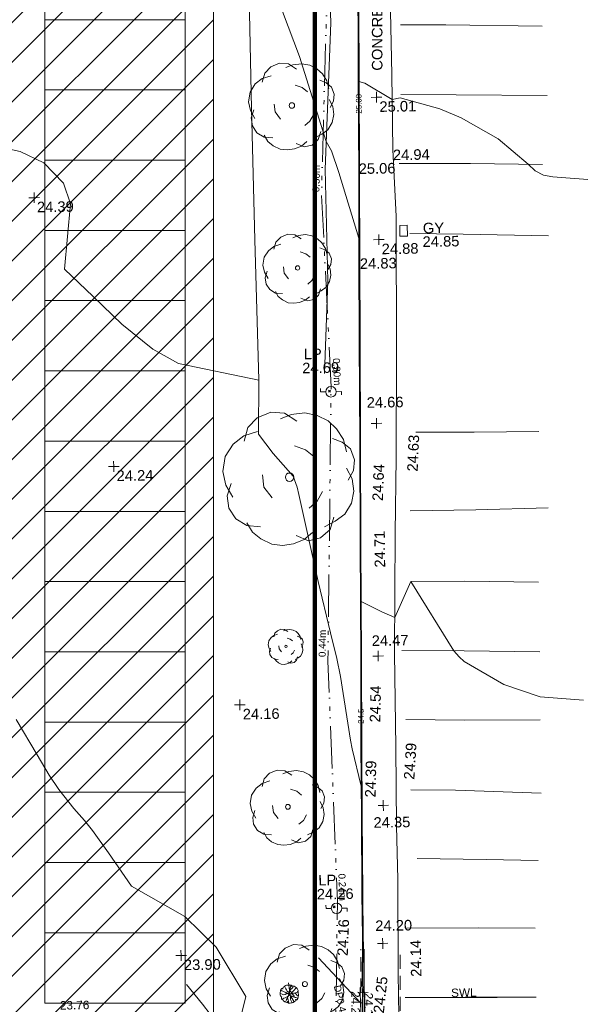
# Model space of a CAD drawing. Header units: millimetres. Extents: x -287732 to 520720, y -88450 to 287754.
# Tile 54 of 256: x -132987 to -113045, y -22545 to 12501. Entities that reach past the tile are written whole.
import ezdxf

# ---------------------------------------------------------------- set-up
doc = ezdxf.new("R2010")
doc.units = ezdxf.units.MM
for name, pattern in [('IMPORT-DASHED _2_', [750, 500, -250]), ('IMPORT-UG_DRAINAGE_UNIDENTIFIED_QLB2 _2_', [2700, 1500, -300, 0, -250, 150, -300, 0, -200]), ('IMPORT-UG_ELEC_STREET LIGHTING_QLB2 _2_', [2700, 1500, -300, 0, -250, 150, -300, 0, -200])]:
    doc.linetypes.add(name, pattern=pattern)
for name, color, linetype, lineweight, true_color in [('00_TOPO_FURN_LAMP_POST', 7, 'Continuous', 9, 0x666666), ('00_TOPO_KERB_BOTTOM', 1, 'Continuous', 9, 0xff0000), ('00_TOPO_KERB_TOP', 7, 'Continuous', 9, 0xa500a5), ('00_TOPO_LEVEL_SPOT', 7, 'Continuous', 9, 0x666666), ('00_TOPO_ROAD_MARKING_WHITE_CONTINUOUS', 7, 'Continuous', 9, 0x999999), ('00_TOPO_SERV_GULLY', 7, 'Continuous', 9, 0x5252a5), ('00_TOPO_TREE', 7, 'Continuous', 9, 0x666666), ('00_UAV_FORM_LINES', 7, 'Continuous', 9, 0x666666), ('01_DTM_CONTOUR_MJR', 7, 'Continuous', 9, 0x7f3f00), ('01_DTM_CONTOUR_MJR_LABELS', 7, 'Continuous', 9, 0x7f3f00), ('01_DTM_CONTOUR_MNR', 7, 'Continuous', 9, 0xa5a552), ('01_DTM_CONTOUR_MNR_LABELS', 7, 'Continuous', 9, 0xa5a552), ('12333-PUM-2D-U-0001-C01 - Rev2_REVIT IMPORT_dwg', 7, 'Continuous', 9, 0x767676), ('A_RHA_Line', 7, 'Continuous', 9, 0x00a600), ('CONTOURS_INDEX', 4, 'Continuous', 9, 0x00ffff), ('CONTOURS_MINOR', 7, 'Continuous', 9, 0x00a5a5), ('KERB_BOTTOM', 7, 'Continuous', 9, 0x0000a5), ('KERB_BOTTOM_LVL', 7, 'Continuous', 9, 0x0000a5), ('KERB_TOP', 2, 'Continuous', 9, 0xffff00), ('KERB_TOP_LVL', 2, 'Continuous', 9, 0xffff00), ('MARKINGS_WHITE_LINE', 7, 'Continuous', 9, 0xc0c0c0), ('MARKINGS_WHITE_LINE_TXT', 7, 'Continuous', 9, 0xc0c0c0), ('PUM-ELECTRIC-SL-QLB2', 7, 'IMPORT-UG_ELEC_STREET LIGHTING_QLB2 _2_', 9, 0xff7f7f), ('PUM-UNIDENTIFIED-QLB2', 150, 'IMPORT-UG_DRAINAGE_UNIDENTIFIED_QLB2 _2_', 9, 0x007fff), ('SAPLING', 120, 'Continuous', 9, 0x00ffbf), ('SPOT_HEIGHTS_LVL', 7, 'Continuous', 9, 0x00a500)]:
    doc.layers.add(name, color=color, linetype=linetype, lineweight=lineweight, true_color=true_color)
for name, color, linetype, lineweight in [('00_TOPO_SURFACE', 7, 'Continuous', 9), ('00_TOPO_SURVEY_TEXT', 7, 'Continuous', 9), ('A_RHA_Detail', 7, 'Continuous', 9), ('CHANGE_OF_SURFACE', 7, 'IMPORT-DASHED _2_', 9), ('GEN-TEXT', 7, 'Continuous', 9)]:
    doc.layers.add(name, color=color, linetype=linetype, lineweight=lineweight)
doc.styles.add('Arial_1', font='arial.ttf', dxfattribs={"height": 250})
doc.styles.add('Arial_3', font='arial.ttf', dxfattribs={"height": 300})
doc.styles.add('Swis721 Lt BT_1', font='swissl.ttf', dxfattribs={"height": 200})
doc.styles.add('Swis721 Lt BT_2', font='swissl.ttf', dxfattribs={"height": 375})

# ---------------------------------------------------------------- blocks, each defined once
blk = doc.blocks.new('12333-PUM-2D-U-0001-C01 - Rev2_REVIT IMPORT_dwg_CONIFEROUS_TREE-2077115-Site Location Plan Proposed')
at = {"layer": '00_TOPO_TREE', "color": 254, "true_color": 0xcccccc, "flags": 128}
for points in [[(533777787, 725536538), (533777875, 725536833), (533778081, 725537038), (533778375, 725537156), (533778669, 725537127), (533778934, 725536950)], [(533778581, 725537009), (533778816, 725537097), (533779110, 725537127), (533779375, 725537068), (533779610, 725536950), (533779787, 725536774), (533779934, 725536538), (533779993, 725536274)], [(533777522, 725535333), (533777375, 725535597), (533777316, 725535891), (533777375, 725536215), (533777552, 725536480), (533777787, 725536656), (533778081, 725536744)], [(533778875, 725536421), (533779110, 725536333), (533779287, 725536186)], [(533779699, 725536568), (533779904, 725536480), (533780081, 725536333), (533780169, 725536097), (533780140, 725535862), (533780022, 725535656)], [(533778375, 725535303), (533778199, 725535538), (533778169, 725535803)], [(533779993, 725535921), (533780110, 725535686), (533780140, 725535421), (533780081, 725535156), (533779934, 725534921), (533779728, 725534774), (533779493, 725534656)], [(533778110, 725534686), (533777816, 725534715), (533777581, 725534862), (533777434, 725535097), (533777405, 725535362), (533777493, 725535627)], [(533779463, 725535421), (533779346, 725535215), (533779169, 725535068)], [(533779228, 725534539), (533779052, 725534391), (533778816, 725534303), (533778581, 725534274), (533778346, 725534303), (533778110, 725534421), (533777934, 725534568), (533777816, 725534774)], [(533779699, 725534862), (533779610, 725534597), (533779404, 725534421), (533779140, 725534362), (533778875, 725534480)]]:
    blk.add_lwpolyline(points, dxfattribs=at)
at = {"layer": '00_TOPO_TREE', "color": 254, "true_color": 0xcccccc}
blk.add_circle((533778757, 725535744), 90.7, dxfattribs=at)
blk = doc.blocks.new('12333-PUM-2D-U-0001-C01 - Rev2_REVIT IMPORT_dwg_CONIFEROUS_TREE-2077116-Site Location Plan Proposed')
at = {"layer": '00_TOPO_TREE', "color": 254, "true_color": 0xcccccc, "flags": 128}
for points in [[(533777358, 725542802), (533777440, 725543076), (533777632, 725543267), (533777905, 725543377), (533778179, 725543349), (533778425, 725543185)], [(533778097, 725543240), (533778316, 725543322), (533778589, 725543349), (533778836, 725543295), (533779054, 725543185), (533779219, 725543021), (533779355, 725542802), (533779410, 725542556)], [(533777112, 725541680), (533776975, 725541927), (533776920, 725542200), (533776975, 725542501), (533777139, 725542747), (533777358, 725542912), (533777632, 725542994)], [(533778370, 725542693), (533778589, 725542611), (533778753, 725542474)], [(533779136, 725542830), (533779328, 725542747), (533779492, 725542611), (533779574, 725542392), (533779547, 725542173), (533779437, 725541981)], [(533777659, 725541078), (533777385, 725541106), (533777166, 725541242), (533777030, 725541461), (533777002, 725541708), (533777084, 725541954)], [(533777905, 725541653), (533777741, 725541872), (533777714, 725542118)], [(533779410, 725542228), (533779520, 725542009), (533779547, 725541762), (533779492, 725541516), (533779355, 725541297), (533779164, 725541160), (533778945, 725541051)], [(533778918, 725541762), (533778808, 725541571), (533778644, 725541434)], [(533778699, 725540941), (533778535, 725540805), (533778316, 725540723), (533778097, 725540695), (533777878, 725540723), (533777659, 725540832), (533777495, 725540969), (533777385, 725541160)], [(533779136, 725541242), (533779054, 725540996), (533778863, 725540832), (533778617, 725540777), (533778370, 725540887)]]:
    blk.add_lwpolyline(points, dxfattribs=at)
at = {"layer": '00_TOPO_TREE', "color": 254, "true_color": 0xcccccc}
blk.add_circle((533778261, 725542063), 84.4, dxfattribs=at)
blk = doc.blocks.new('12333-PUM-2D-U-0001-C01 - Rev2_REVIT IMPORT_dwg_CONIFEROUS_TREE-2077117-Site Location Plan Proposed')
at = {"layer": '00_TOPO_TREE', "color": 254, "true_color": 0xcccccc, "flags": 128}
for points in [[(533776929, 725555101), (533777075, 725555585), (533777414, 725555924), (533777898, 725556118), (533778382, 725556069), (533778818, 725555779)], [(533778237, 725555876), (533778624, 725556021), (533779109, 725556069), (533779544, 725555973), (533779932, 725555779), (533780223, 725555488), (533780465, 725555101), (533780562, 725554665)], [(533776493, 725553115), (533776251, 725553551), (533776154, 725554035), (533776251, 725554568), (533776542, 725555004), (533776929, 725555295), (533777414, 725555440)], [(533780077, 725555149), (533780416, 725555004), (533780707, 725554762), (533780852, 725554374), (533780804, 725553987), (533780610, 725553648)], [(533778721, 725554907), (533779109, 725554762), (533779399, 725554520)], [(533777898, 725553067), (533777607, 725553454), (533777559, 725553890)], [(533780562, 725554084), (533780755, 725553696), (533780804, 725553260), (533780707, 725552825), (533780465, 725552437), (533780126, 725552195), (533779738, 725552001)], [(533777462, 725552050), (533776978, 725552098), (533776590, 725552340), (533776348, 725552728), (533776300, 725553164), (533776445, 725553599)], [(533779690, 725553260), (533779496, 725552921), (533779205, 725552679)], [(533779302, 725551808), (533779012, 725551565), (533778624, 725551420), (533778237, 725551372), (533777849, 725551420), (533777462, 725551614), (533777171, 725551856), (533776978, 725552195)], [(533780077, 725552340), (533779932, 725551904), (533779593, 725551614), (533779157, 725551517), (533778721, 725551711)]]:
    blk.add_lwpolyline(points, dxfattribs=at)
at = {"layer": '00_TOPO_TREE', "color": 254, "true_color": 0xcccccc}
blk.add_circle((533778527, 725553793), 149, dxfattribs=at)
blk = doc.blocks.new('12333-PUM-2D-U-0001-C01 - Rev2_REVIT IMPORT_dwg_CONIFEROUS_TREE-2077118-Site Location Plan Proposed')
at = {"layer": '00_TOPO_TREE', "color": 254, "true_color": 0xcccccc, "flags": 128}
for points in [[(533777799, 725567871), (533777894, 725568186), (533778115, 725568407), (533778430, 725568533), (533778746, 725568502), (533779029, 725568313)], [(533778651, 725568376), (533778903, 725568470), (533779219, 725568502), (533779503, 725568439), (533779755, 725568313), (533779944, 725568123), (533780102, 725567871), (533780165, 725567587)], [(533777515, 725566578), (533777358, 725566862), (533777295, 725567177), (533777358, 725567524), (533777547, 725567808), (533777799, 725567997), (533778115, 725568092)], [(533779850, 725567903), (533780070, 725567808), (533780260, 725567650), (533780354, 725567398), (533780323, 725567146), (533780197, 725566925)], [(533778966, 725567745), (533779219, 725567650), (533779408, 725567492)], [(533780165, 725567209), (533780291, 725566956), (533780323, 725566672), (533780260, 725566388), (533780102, 725566136), (533779881, 725565978), (533779629, 725565852)], [(533778146, 725565884), (533777831, 725565915), (533777579, 725566073), (533777421, 725566325), (533777389, 725566609), (533777484, 725566893)], [(533778430, 725566546), (533778241, 725566799), (533778209, 725567082)], [(533779597, 725566672), (533779471, 725566452), (533779282, 725566294)], [(533779345, 725565726), (533779156, 725565568), (533778903, 725565474), (533778651, 725565442), (533778399, 725565474), (533778146, 725565600), (533777957, 725565758), (533777831, 725565978)], [(533779850, 725566073), (533779755, 725565789), (533779534, 725565600), (533779250, 725565537), (533778966, 725565663)]]:
    blk.add_lwpolyline(points, dxfattribs=at)
at = {"layer": '00_TOPO_TREE', "color": 254, "true_color": 0xcccccc}
blk.add_circle((533778840, 725567019), 97.3, dxfattribs=at)
blk = doc.blocks.new('12333-PUM-2D-U-0001-C01 - Rev2_REVIT IMPORT_dwg_CONIFEROUS_TREE-2077119-Site Location Plan Proposed')
at = {"layer": '00_TOPO_TREE', "color": 254, "true_color": 0xcccccc, "flags": 128}
for points in [[(533778113, 725561913), (533778188, 725562164), (533778364, 725562340), (533778615, 725562440), (533778866, 725562415), (533779092, 725562264)], [(533778791, 725562315), (533778992, 725562390), (533779243, 725562415), (533779469, 725562365), (533779670, 725562264), (533779820, 725562114), (533779946, 725561913), (533779996, 725561687)], [(533777887, 725560883), (533777761, 725561109), (533777711, 725561360), (533777761, 725561637), (533777912, 725561863), (533778113, 725562013), (533778364, 725562089)], [(533779745, 725561938), (533779921, 725561863), (533780072, 725561737), (533780147, 725561536), (533780122, 725561335), (533780021, 725561159)], [(533779042, 725561812), (533779243, 725561737), (533779393, 725561611)], [(533778615, 725560858), (533778464, 725561059), (533778439, 725561285)], [(533779996, 725561385), (533780097, 725561185), (533780122, 725560959), (533780072, 725560733), (533779946, 725560532), (533779770, 725560406), (533779569, 725560306)], [(533778389, 725560331), (533778138, 725560356), (533777937, 725560481), (533777811, 725560682), (533777786, 725560908), (533777862, 725561134)], [(533779544, 725560959), (533779444, 725560783), (533779293, 725560657)], [(533779343, 725560205), (533779193, 725560080), (533778992, 725560004), (533778791, 725559979), (533778590, 725560004), (533778389, 725560105), (533778238, 725560230), (533778138, 725560406)], [(533779745, 725560481), (533779670, 725560255), (533779494, 725560105), (533779268, 725560054), (533779042, 725560155)]]:
    blk.add_lwpolyline(points, dxfattribs=at)
at = {"layer": '00_TOPO_TREE', "color": 254, "true_color": 0xcccccc}
blk.add_circle((533778941, 725561235), 77.5, dxfattribs=at)
blk = doc.blocks.new('12333-PUM-2D-U-0001-C01 - Rev2_REVIT IMPORT_dwg_MSL_Lamp_Post_SYM-2077199-Site Location Plan Proposed')
at = {"layer": '00_TOPO_FURN_LAMP_POST', "color": 254, "true_color": 0xcccccc, "flags": 128}
for points in [[(-500, 0), (-1000, 0), (-1000, 317)], [(500, 0), (1000, 0), (1000, -317)]]:
    blk.add_lwpolyline(points, dxfattribs=at)
at = {"layer": '00_TOPO_FURN_LAMP_POST', "color": 254, "true_color": 0xcccccc}
blk.add_circle((0, 0), 500, dxfattribs=at)
blk = doc.blocks.new('12333-PUM-2D-U-0001-C01 - Rev2_REVIT IMPORT_dwg_MM-2077200-Site Location Plan Proposed')
at = {"layer": '00_TOPO_LEVEL_SPOT', "color": 254, "true_color": 0xcccccc, "flags": 128}
for points in [[(0, -500), (0, 0), (-500, 0)], [(500, 0), (0, 0), (0, 500)]]:
    blk.add_lwpolyline(points, dxfattribs=at)
blk = doc.blocks.new('12333-PUM-2D-U-0001-C01 - Rev2_REVIT IMPORT_dwg_CONIFEROUS_TREE-2077221-Site Location Plan Proposed')
at = {"layer": '00_TOPO_TREE', "color": 254, "true_color": 0xcccccc, "flags": 128}
for points in [[(533777871, 725548120), (533777909, 725548248), (533777998, 725548337), (533778126, 725548388), (533778254, 725548376), (533778369, 725548299)], [(533778216, 725548324), (533778318, 725548363), (533778446, 725548376), (533778561, 725548350), (533778663, 725548299), (533778740, 725548222), (533778804, 725548120), (533778829, 725548005)], [(533777756, 725547596), (533777692, 725547711), (533777666, 725547839), (533777692, 725547979), (533777768, 725548094), (533777871, 725548171), (533777998, 725548209)], [(533778344, 725548069), (533778446, 725548030), (533778523, 725547966)], [(533778702, 725548133), (533778791, 725548094), (533778868, 725548030), (533778906, 725547928), (533778893, 725547826), (533778842, 725547736)], [(533778011, 725547314), (533777883, 725547327), (533777781, 725547391), (533777717, 725547493), (533777704, 725547608), (533777743, 725547724)], [(533778126, 725547583), (533778050, 725547685), (533778037, 725547800)], [(533778599, 725547634), (533778548, 725547545), (533778471, 725547481)], [(533778829, 725547851), (533778881, 725547749), (533778893, 725547634), (533778868, 725547519), (533778804, 725547417), (533778714, 725547353), (533778612, 725547302)], [(533778497, 725547250), (533778420, 725547187), (533778318, 725547148), (533778216, 725547135), (533778113, 725547148), (533778011, 725547199), (533777935, 725547263), (533777883, 725547353)], [(533778702, 725547391), (533778663, 725547276), (533778574, 725547199), (533778459, 725547174), (533778344, 725547225)]]:
    blk.add_lwpolyline(points, dxfattribs=at)
at = {"layer": '00_TOPO_TREE', "color": 254, "true_color": 0xcccccc}
blk.add_circle((533778292, 725547775), 39.4, dxfattribs=at)
blk = doc.blocks.new('12333-PUM-2D-U-0001-C01 - Rev2_REVIT IMPORT_dwg_MGS62954_T2_Galway_ITM_3d_Rev1-2077680-Site Location Plan Proposed')
at = {"layer": '00_TOPO_KERB_BOTTOM', "color": 254, "true_color": 0xcccccc, "flags": 128}
blk.add_lwpolyline([(533780865, 725534697), (533780871, 725535052), (533780857, 725535575), (533780819, 725535617), (533780829, 725536438), (533780844, 725536565), (533780859, 725537051), (533780863, 725537378), (533780867, 725538917), (533780897, 725541653), (533780929, 725544210), (533780974, 725547288), (533781022, 725551364), (533781071, 725555019), (533781118, 725558568), (533781159, 725561541), (533781204, 725564417), (533781252, 725568263), (533781299, 725572063)], dxfattribs=at)
at = {"layer": '00_TOPO_KERB_TOP', "color": 254, "true_color": 0xcccccc, "flags": 128}
blk.add_lwpolyline([(533780715, 725534887), (533780719, 725535576), (533780785, 725535649), (533780794, 725535977), (533780800, 725536440), (533780815, 725536568), (533780830, 725537052), (533780834, 725537379), (533780838, 725538917), (533780868, 725541653), (533780900, 725544211), (533780946, 725547288), (533780993, 725551364), (533781042, 725555019), (533781089, 725558569), (533781130, 725561541), (533781175, 725564417), (533781223, 725568263), (533781270, 725572064)], dxfattribs=at)
at = {"layer": '00_TOPO_ROAD_MARKING_WHITE_CONTINUOUS', "color": 254, "true_color": 0xcccccc, "flags": 128}
for points in [[(533782750, 725569820), (533784360, 725569800), (533787790, 725569690)], [(533782720, 725567340), (533784690, 725567300), (533787930, 725567220)], [(533782620, 725564890), (533785160, 725564850), (533787720, 725564760)], [(533782960, 725562390), (533784850, 725562330), (533787890, 725562220)], [(533783040, 725555320), (533785120, 725555280), (533787420, 725555260)], [(533782790, 725552520), (533785130, 725552520), (533787700, 725552540)], [(533782770, 725550010), (533784680, 725549980), (533787310, 725549900)], [(533782410, 725547560), (533784630, 725547500), (533787320, 725547420)], [(533782510, 725545100), (533784600, 725545040), (533787290, 725545000)], [(533782640, 725542590), (533784230, 725542550), (533787280, 725542390)], [(533782830, 725540140), (533785280, 725540070), (533787130, 725540000)], [(533782400, 725537670), (533784980, 725537640), (533786980, 725537590)], [(533782310, 725535200), (533784450, 725535180), (533786970, 725535140)]]:
    blk.add_lwpolyline(points, dxfattribs=at)
at = {"layer": '00_TOPO_SERV_GULLY', "color": 254, "true_color": 0xcccccc}
for p, q in [((533782867, 725562684), (533782600, 725562684)), ((533782600, 725562303), (533782600, 725562684)), ((533782867, 725562303), (533782867, 725562684)), ((533782867, 725562303), (533782600, 725562303))]:
    blk.add_line(p, q, dxfattribs=at)
at = {"layer": '00_TOPO_SURFACE', "color": 254, "true_color": 0xcccccc, "flags": 128}
blk.add_lwpolyline([(533782723, 725586673), (533782595, 725579545), (533782448, 725572529), (533782405, 725570884), (533782416, 725568057), (533782402, 725565389), (533782475, 725563004), (533782406, 725558130), (533782328, 725554418), (533782252, 725551737), (533782150, 725547460), (533782136, 725544120), (533782114, 725541311), (533782128, 725539424), (533782085, 725536058), (533782075, 725533788), (533780805, 725533850)], dxfattribs=at)
at = {"layer": '00_UAV_FORM_LINES', "color": 254, "true_color": 0xcccccc, "flags": 128}
for points in [[(533780259, 725570962), (533780272, 725569939), (533779986, 725564734), (533780014, 725560744), (533779831, 725557459)], [(533777490, 725557274), (533777434, 725562259), (533777406, 725566936), (533777383, 725572623), (533777364, 725576239), (533777546, 725581320), (533777769, 725587015), (533778142, 725590844), (533778619, 725596152), (533778908, 725597842), (533779079, 725598625), (533779353, 725599296), (533779857, 725600300), (533780467, 725601043)]]:
    blk.add_lwpolyline(points, dxfattribs=at)
at = {"layer": '01_DTM_CONTOUR_MJR', "color": 254, "true_color": 0xcccccc, "flags": 128}
blk.add_lwpolyline([(533790870, 725564060), (533788072, 725564323), (533787745, 725564384), (533787457, 725564538), (533787210, 725564780), (533786160, 725565706), (533784848, 725566479), (533784099, 725566807), (533782701, 725567227), (533782410, 725567170), (533781445, 725567774), (533781240, 725567830), (533781228, 725567038), (533781206, 725565589), (533781187, 725564420), (533781175, 725563736), (533781140, 725562260), (533780471, 725564605), (533780216, 725565378), (533780040, 725565720), (533779139, 725568753), (533777956, 725572086)], dxfattribs=at)
at = {"layer": '01_DTM_CONTOUR_MNR', "color": 254, "true_color": 0xcccccc, "flags": 128}
for points in [[(533788839, 725545680), (533787300, 725545821), (533786018, 725546281), (533784625, 725547121), (533784443, 725547289), (533784260, 725547510), (533782770, 725550010), (533782180, 725548740), (533781719, 725548948), (533781000, 725549330), (533780974, 725548022), (533780961, 725547290), (533780942, 725546084), (533780927, 725545239), (533780908, 725544210), (533780900, 725543723), (533780880, 725542750), (533780587, 725544089), (533780533, 725544394), (533780213, 725546665), (533780098, 725547309), (533779891, 725548234), (533779484, 725550060), (533779217, 725551345), (533778850, 725553170), (533778791, 725553439), (533778650, 725553830), (533777954, 725554644), (533777452, 725555340), (533777490, 725557270), (533774650, 725557911), (533773740, 725558430), (533772650, 725559340), (533771650, 725560340), (533770650, 725561340), (533770899, 725563663), (533770667, 725564401), (533769982, 725565131), (533769148, 725565554), (533767302, 725565992)], [(533776113, 725533340), (533776650, 725535340), (533775626, 725537115), (533774525, 725538226), (533772650, 725539340), (533771851, 725540541), (533771294, 725541340), (533771014, 725541704), (533770650, 725542136), (533770127, 725542817), (533769792, 725543340), (533769377, 725544067), (533768650, 725545340)]]:
    blk.add_lwpolyline(points, dxfattribs=at)
for name in ['12333-PUM-2D-U-0001-C01 - Rev2_REVIT IMPORT_dwg_CONIFEROUS_TREE-2077118-Site Location Plan Proposed', '12333-PUM-2D-U-0001-C01 - Rev2_REVIT IMPORT_dwg_CONIFEROUS_TREE-2077119-Site Location Plan Proposed', '12333-PUM-2D-U-0001-C01 - Rev2_REVIT IMPORT_dwg_CONIFEROUS_TREE-2077117-Site Location Plan Proposed', '12333-PUM-2D-U-0001-C01 - Rev2_REVIT IMPORT_dwg_CONIFEROUS_TREE-2077221-Site Location Plan Proposed', '12333-PUM-2D-U-0001-C01 - Rev2_REVIT IMPORT_dwg_CONIFEROUS_TREE-2077116-Site Location Plan Proposed', '12333-PUM-2D-U-0001-C01 - Rev2_REVIT IMPORT_dwg_CONIFEROUS_TREE-2077115-Site Location Plan Proposed']:
    blk.add_blockref(name, (0, 0))
at = {"xscale": 0.375, "yscale": 0.375, "zscale": 0.375}
for name, p in [('12333-PUM-2D-U-0001-C01 - Rev2_REVIT IMPORT_dwg_MM-2077200-Site Location Plan Proposed', (533781856, 725567260)), ('12333-PUM-2D-U-0001-C01 - Rev2_REVIT IMPORT_dwg_MM-2077200-Site Location Plan Proposed', (533769613, 725563899)), ('12333-PUM-2D-U-0001-C01 - Rev2_REVIT IMPORT_dwg_MM-2077200-Site Location Plan Proposed', (533781848, 725562192)), ('12333-PUM-2D-U-0001-C01 - Rev2_REVIT IMPORT_dwg_MSL_Lamp_Post_SYM-2077199-Site Location Plan Proposed', (533780052, 725556806)), ('12333-PUM-2D-U-0001-C01 - Rev2_REVIT IMPORT_dwg_MM-2077200-Site Location Plan Proposed', (533781649, 725555655)), ('12333-PUM-2D-U-0001-C01 - Rev2_REVIT IMPORT_dwg_MM-2077200-Site Location Plan Proposed', (533772279, 725554284)), ('12333-PUM-2D-U-0001-C01 - Rev2_REVIT IMPORT_dwg_MM-2077200-Site Location Plan Proposed', (533781567, 725547374)), ('12333-PUM-2D-U-0001-C01 - Rev2_REVIT IMPORT_dwg_MM-2077200-Site Location Plan Proposed', (533776618, 725545723)), ('12333-PUM-2D-U-0001-C01 - Rev2_REVIT IMPORT_dwg_MM-2077200-Site Location Plan Proposed', (533781656, 725542054)), ('12333-PUM-2D-U-0001-C01 - Rev2_REVIT IMPORT_dwg_MSL_Lamp_Post_SYM-2077199-Site Location Plan Proposed', (533779929, 725538422)), ('12333-PUM-2D-U-0001-C01 - Rev2_REVIT IMPORT_dwg_MM-2077200-Site Location Plan Proposed', (533781548, 725537143)), ('12333-PUM-2D-U-0001-C01 - Rev2_REVIT IMPORT_dwg_MM-2077200-Site Location Plan Proposed', (533774370, 725536836))]:
    blk.add_blockref(name, p, dxfattribs=at)
at = {"layer": '00_TOPO_FURN_LAMP_POST', "char_height": 375, "attachment_point": 1, "line_spacing_factor": 1.005062, "style": 'Swis721 Lt BT_2'}
for s, insert, width in [('LP', (533779106, 725558355), 707.59), ('24.69', (533779044, 725557857), 1495.9), ('LP', (533779297, 725539620), 707.59), ('24.26', (533779235, 725539122), 1495.9)]:
    blk.add_mtext(s, dxfattribs=dict(at, insert=insert, width=width))
at = {"layer": '00_TOPO_KERB_BOTTOM', "color": 251, "true_color": 0x666666, "insert": (533781159, 725561536), "char_height": 375, "width": 1495.9, "attachment_point": 1, "line_spacing_factor": 1.005062, "style": 'Swis721 Lt BT_2'}
blk.add_mtext('24.83', dxfattribs=at)
at = {"layer": '00_TOPO_KERB_BOTTOM', "color": 251, "true_color": 0x666666, "char_height": 375, "width": 1495.9, "attachment_point": 1, "line_spacing_factor": 1.005062, "style": 'Swis721 Lt BT_2'}
for s, insert, rotation in [('24.64', (533781454, 725552905), 86.7539), ('24.39', (533781009, 725542355), 87.668), ('24.16', (533779923, 725536732), 86.8555)]:
    blk.add_mtext(s, dxfattribs=dict(at, insert=insert, rotation=rotation))
at = {"layer": '00_TOPO_KERB_TOP', "color": 251, "true_color": 0x666666, "insert": (533781175, 725564915), "char_height": 375, "width": 1495.9, "attachment_point": 1, "line_spacing_factor": 1.005062, "style": 'Swis721 Lt BT_2'}
blk.add_mtext('25.06', dxfattribs=at)
at = {"layer": '00_TOPO_KERB_TOP', "color": 251, "true_color": 0x666666, "char_height": 375, "width": 1495.9, "attachment_point": 1, "line_spacing_factor": 1.005062, "style": 'Swis721 Lt BT_2'}
for s, insert, rotation in [('24.71', (533781497, 725550522), 89.6934), ('24.54', (533781223, 725545021), 87.668), ('24.25', (533781173, 725534688), 83.0614)]:
    blk.add_mtext(s, dxfattribs=dict(at, insert=insert, rotation=rotation))
at = {"layer": '00_TOPO_LEVEL_SPOT', "char_height": 375, "width": 1495.9, "attachment_point": 1, "line_spacing_factor": 1.005062, "style": 'Swis721 Lt BT_2'}
for s, insert in [('25.01', (533781951, 725567112)), ('24.39', (533769708, 725563751)), ('24.88', (533781943, 725562045)), ('24.66', (533781315, 725556589)), ('24.24', (533772374, 725554137)), ('24.47', (533781345, 725548108)), ('24.16', (533776713, 725545576)), ('24.35', (533781298, 725541638)), ('24.20', (533781295, 725537964)), ('23.90', (533774465, 725536689))]:
    blk.add_mtext(s, dxfattribs=dict(at, insert=insert))
at = {"layer": '00_TOPO_SERV_GULLY', "color": 251, "true_color": 0x666666, "char_height": 375, "attachment_point": 1, "line_spacing_factor": 1.005062, "style": 'Swis721 Lt BT_2'}
for s, insert, width in [('GY', (533783420, 725562762), 821.56), ('24.85', (533783403, 725562279), 1495.9)]:
    blk.add_mtext(s, dxfattribs=dict(at, insert=insert, width=width))
at = {"layer": '00_TOPO_SURFACE', "color": 251, "true_color": 0x666666, "insert": (533782402, 725565385), "char_height": 375, "width": 1495.9, "attachment_point": 1, "line_spacing_factor": 1.005062, "style": 'Swis721 Lt BT_2'}
blk.add_mtext('24.94', dxfattribs=at)
at = {"layer": '00_TOPO_SURFACE', "color": 251, "true_color": 0x666666, "char_height": 375, "width": 1495.9, "attachment_point": 1, "line_spacing_factor": 1.005062, "style": 'Swis721 Lt BT_2'}
for s, insert, rotation in [('24.63', (533782710, 725553930), 86.4943), ('24.39', (533782400, 725542972), 85.3748), ('24.14', (533782534, 725535935), 90.281)]:
    blk.add_mtext(s, dxfattribs=dict(at, insert=insert, rotation=rotation))
at = {"layer": '00_TOPO_SURVEY_TEXT', "color": 251, "true_color": 0x666666, "insert": (533781707, 725568208), "char_height": 375, "width": 3286.24, "attachment_point": 1, "rotation": 89.0284, "line_spacing_factor": 1.005062, "style": 'Swis721 Lt BT_2'}
blk.add_mtext('CONCRETE', dxfattribs=at)
at = {"layer": '01_DTM_CONTOUR_MJR_LABELS', "color": 251, "true_color": 0x666666, "insert": (533781117, 725567041), "char_height": 200, "width": 797.8, "attachment_point": 2, "rotation": 89.1331, "line_spacing_factor": 1.005062, "style": 'Swis721 Lt BT_1'}
blk.add_mtext('25.00', dxfattribs=at)
at = {"layer": '01_DTM_CONTOUR_MNR_LABELS', "color": 251, "true_color": 0x666666, "insert": (533780816, 725545245), "char_height": 200, "width": 620.51, "attachment_point": 2, "rotation": 88.9705, "line_spacing_factor": 1.005062, "style": 'Swis721 Lt BT_1'}
blk.add_mtext('24.5', dxfattribs=at)
blk = doc.blocks.new('12333-PUM-2D-U-0001-C01 - Rev2_REVIT IMPORT_dwg_SAPLING-2077789-Site Location Plan Proposed')
at = {"layer": 'SAPLING', "color": 254, "true_color": 0xeaeaea, "flags": 128}
blk.add_lwpolyline([(-224, 233), (-205, 245), (-187, 266), (-161, 288), (-141, 304), (-126, 305), (-98, 315), (-57, 319), (-20, 318), (6, 319), (42, 315), (83, 313), (82, 297), (82, 276), (101, 288), (116, 295), (174, 283), (242, 230), (278, 193), (290, 174), (304, 144), (310, 119), (318, 96), (308, 85), (285, 71), (314, 66), (319, 51), (320, 34), (321, -19), (321, -44), (322, -58), (318, -87), (317, -88), (315, -116), (305, -145), (293, -164), (270, -199), (257, -205), (243, -206), (226, -198), (219, -196), (224, -237), (178, -270), (130, -296), (93, -307), (71, -313), (19, -319), (-18, -318), (-32, -316), (-49, -307), (-60, -296), (-61, -287), (-54, -269), (-62, -259), (-66, -259), (-71, -273), (-84, -295), (-95, -300), (-161, -268), (-214, -235), (-227, -214), (-256, -185), (-273, -169), (-281, -158), (-286, -141), (-285, -125), (-277, -110), (-266, -95), (-296, -94), (-309, -68), (-317, -55), (-325, -36), (-325, 12), (-322, 19), (-323, 24), (-325, 45), (-320, 73), (-315, 104), (-309, 132), (-295, 172), (-280, 191), (-269, 200), (-267, 201), (-257, 200), (-232, 187), (-228, 185), (-224, 190), (-226, 205)], close=True, dxfattribs=at)
for points in [[(-324, 31), (-309, 22), (-261, 7), (-206, -19), (-150, -8), (-102, 21), (-73, 29), (-35, 8), (-17, 5), (13, 1), (37, 5), (73, 23)], [(93, -307), (57, -237), (34, -187), (35, -146), (43, -115), (41, -75), (33, -48), (18, -30), (-6, -6), (-29, 5), (-61, 27), (-94, 41), (-128, 58), (-164, 77), (-228, 106), (-260, 124), (-302, 152)], [(-166, 284), (-141, 239), (-116, 194), (-94, 150), (-73, 104), (-34, 76), (-8, 68), (0, 54), (-1, 32), (-6, 5), (-10, -21), (-26, -46), (-46, -79), (-64, -125), (-67, -149), (-53, -170), (-50, -208), (-39, -250), (-40, -281), (-47, -299), (-49, -307)], [(-141, 64), (-110, 49), (-101, 44), (-87, 37), (-62, 29), (-46, 19), (-36, 10), (-22, 6), (-1, 4), (-3, -1), (-3, -9), (-19, 1), (-29, 5), (-44, 14), (-64, 26), (-74, 31), (-78, 29), (-97, 23), (-116, 15), (-124, 6), (-137, 0), (-152, -9), (-156, -9)], [(-145, 67), (-125, 56), (-92, 40), (-55, 25), (-29, 8)], [(-141, -278), (-119, -231), (-99, -191), (-77, -151), (-54, -108), (-30, -56), (-16, -32), (-3, -10), (-5, 32), (-2, 70), (4, 113), (16, 154), (31, 203), (43, 259), (53, 291), (57, 315)], [(-75, 109), (-57, 95), (-38, 82), (-16, 72), (-3, 63), (-1, 43), (-2, 29), (1, 17), (-3, 3), (3, -8), (14, -23), (23, -42), (33, -54), (45, -78), (54, -95), (67, -114), (89, -147)], [(-65, -125), (-58, -111), (-50, -101), (-44, -90), (-36, -73), (-29, -56), (-17, -38), (-6, -22), (-2, -12), (1, 0)], [(9, 131), (5, 117), (8, 105), (3, 84), (1, 71), (-1, 54), (-3, 38), (5, 26), (5, 14), (6, 6), (8, 1)], [(311, 66), (223, 37), (175, 28), (119, 21), (87, 15), (30, 6), (0, 0), (11, -30), (36, -58), (58, -71), (94, -79), (133, -97), (167, -110), (201, -119), (232, -127), (261, -136), (302, -150)], [(32, -147), (40, -130), (43, -115), (40, -101), (43, -82), (38, -68), (27, -46), (12, -30), (8, -17), (0, -8), (1, 1), (0, 12), (1, 24)], [(141, 291), (122, 230), (88, 200), (45, 165), (9, 128), (6, 108), (1, 69), (4, 19), (9, -1), (27, -1), (63, 17), (86, 42), (110, 77), (150, 118), (180, 152), (219, 199), (245, 226)], [(5, -3), (28, 1), (56, 6), (80, 12), (108, 23), (130, 23)], [(6, -1), (29, 1), (45, 5), (52, 8), (63, 11), (84, 13), (106, 18), (129, 23), (147, 27), (164, 26), (189, 31), (196, 32)], [(319, -80), (278, -48), (237, -5), (206, 27), (200, 32)], [(-259, -182), (-236, -158), (-200, -145), (-150, -124), (-53, -79), (-25, -43), (-3, -16)], [(-82, -91), (-63, -85), (-52, -80), (-43, -67), (-34, -57), (-26, -45), (-15, -30), (-8, -23), (-8, -11), (-6, -3)], [(-81, -91), (-66, -84), (-55, -82), (-47, -73), (-34, -56), (-18, -29), (-4, -16)], [(-64, -121), (-51, -97), (-40, -75), (-29, -49), (-16, -29), (-4, -16)], [(104, -84), (86, -77), (66, -73), (50, -66), (36, -58), (29, -45), (23, -36), (18, -27), (11, -15), (1, -5)], [(169, -277), (133, -215), (93, -154), (54, -99), (30, -51), (5, -18)], [(87, -77), (69, -73), (50, -69), (36, -55)], [(84, -143), (70, -119), (59, -104), (44, -80), (38, -69)]]:
    blk.add_lwpolyline(points, dxfattribs=at)
blk = doc.blocks.new('12333-PUM-2D-U-0001-C01 - Rev2_REVIT IMPORT_dwg_SPOT-V272-Site Location Plan Proposed')
at = {"layer": 'KERB_BOTTOM_LVL', "color": 9, "true_color": 0xaaaae1}
for p, q in [((-500, 0), (500, 0)), ((0, 500), (0, -500))]:
    blk.add_line(p, q, dxfattribs=at)
blk = doc.blocks.new('12333-PUM-2D-U-0001-C01 - Rev2_REVIT IMPORT_dwg_SPOT-2077810-Site Location Plan Proposed')
at = {"layer": 'KERB_TOP_LVL', "color": 51, "true_color": 0xffffaa}
for p, q in [((-500, 0), (500, 0)), ((0, 500), (0, -500))]:
    blk.add_line(p, q, dxfattribs=at)
blk = doc.blocks.new('12333-PUM-2D-U-0001-C01 - Rev2_REVIT IMPORT_dwg-1620468-Site Location Plan Proposed')
at = {"layer": 'CHANGE_OF_SURFACE', "color": 253, "true_color": 0xaaaaaa}
blk.add_line((140959, -85623), (141082, -78984), dxfattribs=at)
at = {"layer": 'CHANGE_OF_SURFACE', "color": 253, "true_color": 0xaaaaaa, "flags": 128}
blk.add_lwpolyline([(77779, -88785), (78696, -88814), (82119, -88805), (87486, -88934), (92129, -89008), (95544, -89065), (101722, -89132), (109467, -89317), (113980, -89438), (118789, -89508), (123625, -89584), (126283, -89632), (126312, -89633), (127091, -89648), (127120, -89648), (128578, -89674), (133109, -89762), (134670, -89797), (137536, -89862), (139539, -89919), (139554, -88752), (139582, -86473), (139630, -82004), (139685, -78902)], dxfattribs=at)
at = {"layer": 'CONTOURS_INDEX', "color": 131, "true_color": 0xaaffff, "flags": 128}
blk.add_lwpolyline([(134288, -81122), (134021, -80761), (133468, -80051)], dxfattribs=at)
at = {"layer": 'CONTOURS_MINOR', "color": 254, "true_color": 0xaae1e1, "flags": 128}
blk.add_lwpolyline([(139768, -78901), (139718, -80811), (139694, -80810), (139648, -80811), (138178, -79181)], dxfattribs=at)
at = {"layer": 'GEN-TEXT', "color": 253, "true_color": 0xaaaaaa}
for p, q in [((138887, -59058), (138958, -58987)), ((138958, -59058), (138887, -58987)), ((138729, -77419), (138800, -77348)), ((138800, -77419), (138729, -77348))]:
    blk.add_line(p, q, dxfattribs=at)
at = {"layer": 'KERB_BOTTOM', "color": 9, "true_color": 0xaaaae1, "flags": 128}
blk.add_lwpolyline([(77673, -88899), (78694, -88931), (82118, -88922), (87484, -89051), (92128, -89125), (95542, -89182), (101720, -89249), (109464, -89434), (113978, -89555), (118787, -89625), (123623, -89701), (128576, -89791), (133107, -89879), (134667, -89914), (137533, -89979), (139655, -90039), (139699, -86474), (139747, -82006), (139802, -78904)], dxfattribs=at)
at = {"layer": 'KERB_TOP', "color": 51, "true_color": 0xffffaa, "flags": 128}
blk.add_lwpolyline([(139698, -82005), (139753, -78903)], dxfattribs=at)
at = {"layer": 'MARKINGS_WHITE_LINE', "color": 254, "true_color": 0xeaeaea}
blk.add_line((141237, -80649), (144503, -80709), dxfattribs=at)
at = {"layer": 'PUM-ELECTRIC-SL-QLB2', "color": 254, "true_color": 0xffd4d4, "flags": 128}
blk.add_lwpolyline([(139066, -83096), (138711, -82751), (138885, -77178), (138698, -68635), (138978, -58870), (138758, -51980), (139237, -41346)], dxfattribs=at)
for name, p in [('12333-PUM-2D-U-0001-C01 - Rev2_REVIT IMPORT_dwg_MGS62954_T2_Galway_ITM_3d_Rev1-2077680-Site Location Plan Proposed', (-533641080, -725615854)), ('12333-PUM-2D-U-0001-C01 - Rev2_REVIT IMPORT_dwg_SAPLING-2077789-Site Location Plan Proposed', (137117, -80458))]:
    blk.add_blockref(name, p)
at = {"xscale": 0.3, "yscale": 0.3, "zscale": 0.3}
for name, p in [('12333-PUM-2D-U-0001-C01 - Rev2_REVIT IMPORT_dwg_SPOT-2077810-Site Location Plan Proposed', (139725, -80454)), ('12333-PUM-2D-U-0001-C01 - Rev2_REVIT IMPORT_dwg_SPOT-V272-Site Location Plan Proposed', (139775, -80455))]:
    blk.add_blockref(name, p, dxfattribs=at)
at = {"layer": 'KERB_BOTTOM_LVL', "insert": (140090, -80461), "char_height": 300, "width": 1256.11, "attachment_point": 1, "rotation": 268.9835, "line_spacing_factor": 0.941778, "style": 'Arial_3'}
blk.add_mtext('24.10', dxfattribs=at)
at = {"layer": 'KERB_TOP_LVL', "insert": (139626, -80394), "char_height": 300, "width": 1256.11, "attachment_point": 1, "rotation": 268.9835, "line_spacing_factor": 0.941778, "style": 'Arial_3'}
blk.add_mtext('24.26', dxfattribs=at)
at = {"layer": 'MARKINGS_WHITE_LINE_TXT', "insert": (142870, -80364), "char_height": 300, "width": 1083.49, "attachment_point": 1, "line_spacing_factor": 0.941778, "style": 'Arial_3'}
blk.add_mtext('SWL', dxfattribs=at)
at = {"layer": 'PUM-ELECTRIC-SL-QLB2', "char_height": 250, "width": 1160.03, "attachment_point": 2, "line_spacing_factor": 0.941778, "style": 'Arial_1'}
for s, insert, rotation in [('0.50m', (138455, -51443), 87.4236), ('0.30m', (139322, -58334), 271.8289), ('0.44m', (138381, -67994), 88.3576), ('0.24m', (139196, -76682), 271.254)]:
    blk.add_mtext(s, dxfattribs=dict(at, insert=insert, rotation=rotation))
at = {"layer": 'PUM-UNIDENTIFIED-QLB2', "insert": (139242, -81653), "char_height": 250, "width": 3660.66, "attachment_point": 2, "rotation": 281.0889, "line_spacing_factor": 0.941778, "style": 'Arial_1'}
blk.add_mtext('DP0.40m x1x50mm', dxfattribs=at)
at = {"layer": 'SPOT_HEIGHTS_LVL', "insert": (128948, -80567), "char_height": 300, "width": 1256.11, "attachment_point": 1, "line_spacing_factor": 0.941778, "style": 'Arial_3'}
blk.add_mtext('23.76', dxfattribs=at)

msp = doc.modelspace()

# ---------------------------------------------------------------- hatches: boundary and pattern name
at = {"layer": 'A_RHA_Detail', "true_color": 0xff80c0}
h = msp.add_hatch(dxfattribs=at)
h.set_pattern_fill('FP_17', color=231, style=0, pattern_type=2)
h.set_pattern_definition([(45, (0, 0), (-707.107, 707.107), [])])
h.paths.add_polyline_path([(-176097, -30999), (-126097, -30999), (-126097, 44501), (-176097, 44501), (-176097, -19999)])
h.paths.add_polyline_path([(-157978, 43040), (-157965, 43812), (-156938, 43911), (-156951, 43139)])

# ---------------------------------------------------------------- linework, layer by layer
at = {"layer": 'A_RHA_Line', "color": 1, "lineweight": 140, "true_color": 0xff0000}
msp.add_line((-122493, 45632), (-122493, -30999), dxfattribs=at)
at = {"layer": 'A_RHA_Line', "color": 7}
for p, q in [((-126097, -30999), (-126097, 44501)), ((-132097, 15001), (-132097, 12501)), ((-127097, 12501), (-127097, 15001)), ((-132097, 12501), (-132097, 10001)), ((-127097, 12501), (-132097, 12501)), ((-132097, 12501), (-127097, 12501)), ((-127097, 10001), (-127097, 12501)), ((-132097, 10001), (-132097, 7501)), ((-127097, 10001), (-132097, 10001)), ((-132097, 10001), (-127097, 10001)), ((-127097, 7501), (-127097, 10001)), ((-132097, 7501), (-132097, 5001)), ((-127097, 7501), (-132097, 7501)), ((-132097, 7501), (-127097, 7501)), ((-127097, 5001), (-127097, 7501)), ((-132097, 5001), (-132097, 2501)), ((-127097, 5001), (-132097, 5001)), ((-132097, 5001), (-127097, 5001)), ((-127097, 2501), (-127097, 5001)), ((-132097, 2501), (-132097, 1)), ((-127097, 2501), (-132097, 2501)), ((-132097, 2501), (-127097, 2501)), ((-127097, 1), (-127097, 2501)), ((-132097, 1), (-132097, -2499)), ((-127097, 1), (-132097, 1)), ((-132097, 1), (-127097, 1)), ((-127097, -2499), (-127097, 1)), ((-132097, -2499), (-132097, -4999)), ((-127097, -2499), (-132097, -2499)), ((-132097, -2499), (-127097, -2499)), ((-127097, -4999), (-127097, -2499)), ((-132097, -4999), (-132097, -7499)), ((-127097, -4999), (-132097, -4999)), ((-132097, -4999), (-127097, -4999)), ((-127097, -7499), (-127097, -4999)), ((-132097, -7499), (-127097, -7499)), ((-132097, -7499), (-132097, -9999)), ((-127097, -7499), (-132097, -7499)), ((-127097, -9999), (-127097, -7499)), ((-132097, -9999), (-132097, -12499)), ((-127097, -9999), (-132097, -9999)), ((-132097, -9999), (-127097, -9999)), ((-127097, -12499), (-127097, -9999)), ((-132097, -12499), (-132097, -14999)), ((-127097, -12499), (-132097, -12499)), ((-132097, -12499), (-127097, -12499)), ((-127097, -14999), (-127097, -12499)), ((-132097, -14999), (-132097, -17499)), ((-127097, -14999), (-132097, -14999)), ((-132097, -14999), (-127097, -14999)), ((-127097, -17499), (-127097, -14999)), ((-132097, -17499), (-127097, -17499)), ((-132097, -17499), (-132097, -19999)), ((-127097, -17499), (-132097, -17499)), ((-127097, -19999), (-127097, -17499)), ((-132097, -19999), (-132097, -22499)), ((-127097, -19999), (-132097, -19999)), ((-132097, -19999), (-127097, -19999)), ((-127097, -22499), (-127097, -19999)), ((-132097, -22499), (-127097, -22499))]:
    msp.add_line(p, q, dxfattribs=at)

# ---------------------------------------------------------------- block references
at = {"layer": '12333-PUM-2D-U-0001-C01 - Rev2_REVIT IMPORT_dwg', "color": 254, "linetype": 'IMPORT-UG_ELEC_STREET LIGHTING_QLB2 _2_', "true_color": 0xffd4d4, "rotation": 0.9999999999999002}
msp.add_blockref('12333-PUM-2D-U-0001-C01 - Rev2_REVIT IMPORT_dwg-1620468-Site Location Plan Proposed', (-261895, 55870), dxfattribs=at)

doc.saveas('drawing.dxf')
